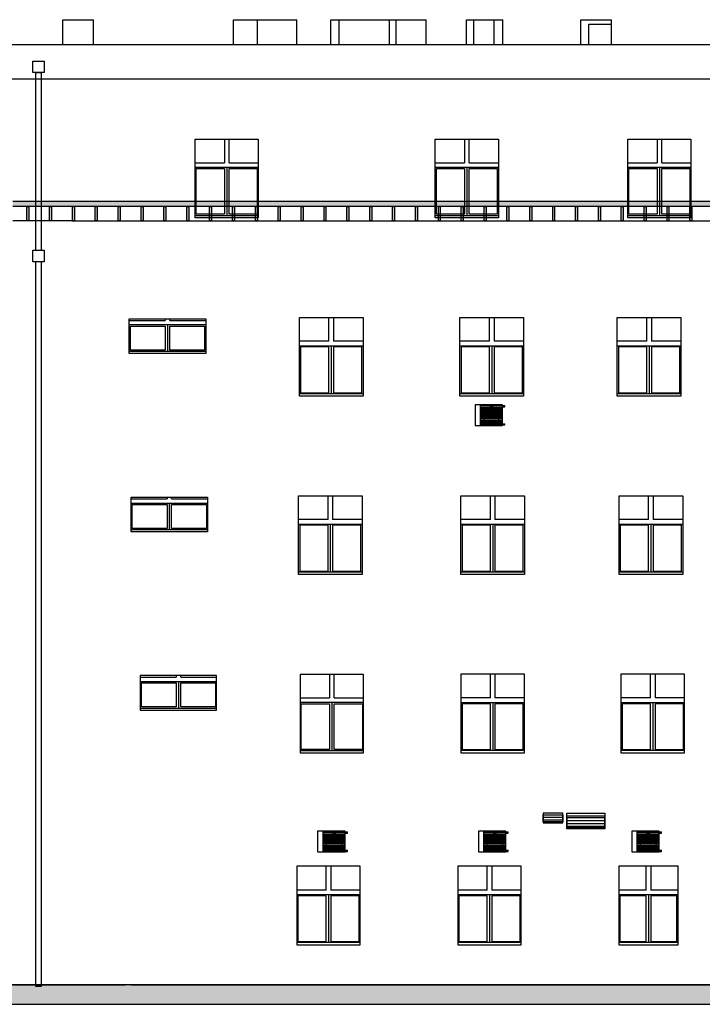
# Model space of a CAD drawing. Header units: millimetres. Extents: x -175445 to -20415, y -559200 to 231527.
# Tile 2 of 256: x -131773 to -116848, y -559200 to -537671. Entities that reach past the tile are written whole.
import ezdxf

# ---------------------------------------------------------------- set-up
doc = ezdxf.new("R2010")
doc.units = ezdxf.units.MM
doc.header["$MEASUREMENT"] = 0
for name, color, linetype in [('Linia', 7, 'Continuous'), ('Polilinia', 7, 'Continuous'), ('Wypełnienie', 7, 'Continuous')]:
    doc.layers.add(name, color=color, linetype=linetype)

msp = doc.modelspace()

# ---------------------------------------------------------------- hatches: boundary and pattern name
at = {"layer": 'Wypełnienie', "linetype": 'Continuous', "lineweight": 0}
h = msp.add_hatch(color=255, dxfattribs=at)
h.paths.add_polyline_path([(-126581.848, -541754.203), (-126581.848, -541636.661), (-57936.798, -541636.661), (-57936.798, -541754.203)])
h.paths.add_polyline_path([(-131418.329, -541636.661), (-126581.848, -541636.661), (-126581.848, -541754.203), (-131418.329, -541754.203)])
h.paths.add_polyline_path([(-131418.329, -541754.203), (-131926.804, -541754.203), (-131926.804, -541636.661), (-131418.329, -541636.661)])
for points in [[(-131619.773, -541754.203), (-131576.867, -541754.203), (-131576.867, -542071.482), (-131619.773, -542071.482)], [(-131119.773, -541754.203), (-131076.867, -541754.203), (-131076.867, -542071.482), (-131119.773, -542071.482)], [(-130619.773, -541754.203), (-130576.867, -541754.203), (-130576.867, -542071.482), (-130619.773, -542071.482)], [(-130119.773, -541754.203), (-130076.867, -541754.203), (-130076.867, -542071.482), (-130119.773, -542071.482)], [(-129619.773, -541754.203), (-129576.867, -541754.203), (-129576.867, -542071.482), (-129619.773, -542071.482)], [(-129119.773, -541754.203), (-129076.867, -541754.203), (-129076.867, -542071.482), (-129119.773, -542071.482)], [(-128619.773, -541754.203), (-128576.867, -541754.203), (-128576.867, -542071.482), (-128619.773, -542071.482)], [(-128119.773, -541754.203), (-128076.867, -541754.203), (-128076.867, -542071.482), (-128119.773, -542071.482)], [(-127619.773, -541754.203), (-127576.867, -541754.203), (-127576.867, -542071.482), (-127619.773, -542071.482)], [(-127119.773, -541754.203), (-127076.867, -541754.203), (-127076.867, -542071.482), (-127119.773, -542071.482)], [(-126619.773, -541754.203), (-126576.867, -541754.203), (-126576.867, -542071.482), (-126619.773, -542071.482)], [(-126119.773, -541754.203), (-126076.867, -541754.203), (-126076.867, -542071.482), (-126119.773, -542071.482)], [(-125619.773, -541754.203), (-125576.867, -541754.203), (-125576.867, -542071.482), (-125619.773, -542071.482)], [(-125119.773, -541754.203), (-125076.867, -541754.203), (-125076.867, -542071.482), (-125119.773, -542071.482)], [(-124619.773, -541754.203), (-124576.867, -541754.203), (-124576.867, -542071.482), (-124619.773, -542071.482)], [(-124119.773, -541754.203), (-124076.867, -541754.203), (-124076.867, -542071.482), (-124119.773, -542071.482)], [(-123619.773, -541754.203), (-123576.867, -541754.203), (-123576.867, -542071.482), (-123619.773, -542071.482)], [(-123119.773, -541754.203), (-123076.867, -541754.203), (-123076.867, -542071.482), (-123119.773, -542071.482)], [(-122619.773, -541754.203), (-122576.867, -541754.203), (-122576.867, -542071.482), (-122619.773, -542071.482)], [(-122119.773, -541754.203), (-122076.867, -541754.203), (-122076.867, -542071.482), (-122119.773, -542071.482)], [(-121619.773, -541754.203), (-121576.867, -541754.203), (-121576.867, -542071.482), (-121619.773, -542071.482)], [(-121119.773, -541754.203), (-121076.867, -541754.203), (-121076.867, -542071.482), (-121119.773, -542071.482)], [(-120619.773, -541754.203), (-120576.867, -541754.203), (-120576.867, -542071.482), (-120619.773, -542071.482)], [(-120119.773, -541754.203), (-120076.867, -541754.203), (-120076.867, -542071.482), (-120119.773, -542071.482)], [(-119619.773, -541754.203), (-119576.867, -541754.203), (-119576.867, -542071.482), (-119619.773, -542071.482)], [(-119119.773, -541754.203), (-119076.867, -541754.203), (-119076.867, -542071.482), (-119119.773, -542071.482)], [(-118619.773, -541754.203), (-118576.867, -541754.203), (-118576.867, -542071.482), (-118619.773, -542071.482)], [(-118119.773, -541754.203), (-118076.867, -541754.203), (-118076.867, -542071.482), (-118119.773, -542071.482)], [(-117619.773, -541754.203), (-117576.867, -541754.203), (-117576.867, -542071.482), (-117619.773, -542071.482)], [(-117119.773, -541754.203), (-117076.867, -541754.203), (-117076.867, -542071.482), (-117119.773, -542071.482)]]:
    msp.add_hatch(color=255, dxfattribs=at).paths.add_polyline_path(points)
at = {"layer": 'Wypełnienie', "linetype": 'Continuous'}
msp.add_hatch(color=256, dxfattribs=at).paths.add_polyline_path([(-52910.059, -558771.482), (-162997.877, -558771.482), (-162997.877, -559199.779), (-52910.059, -559199.779)])

# ---------------------------------------------------------------- linework, layer by layer
at = {"layer": 'Linia'}
for p, q in [((-130826.848, -537671.482), (-130156.848, -537671.482)), ((-130826.848, -538221.482), (-130826.848, -537671.482)), ((-130156.848, -538221.482), (-130156.848, -537671.482)), ((-127096.824, -537671.482), (-126576.848, -537671.482)), ((-127096.824, -538221.482), (-127096.824, -537671.482)), ((-126576.848, -537671.482), (-125716.848, -537671.482)), ((-126576.848, -538221.482), (-126576.848, -537671.482)), ((-125716.848, -538221.482), (-125716.848, -537671.482)), ((-124971.824, -537671.482), (-124786.824, -537671.482)), ((-124971.824, -538221.482), (-124971.824, -537671.482)), ((-124786.824, -537671.482), (-123686.824, -537671.482)), ((-124786.824, -538221.482), (-124786.824, -537671.482)), ((-123686.824, -538221.482), (-123686.824, -537671.482)), ((-123686.824, -537671.482), (-123543.54, -537671.482)), ((-123543.54, -537671.482), (-122883.54, -537671.482)), ((-123543.54, -538221.482), (-123543.54, -537671.482)), ((-122883.54, -538221.482), (-122883.54, -537671.482)), ((-122006.848, -537671.482), (-121846.848, -537671.482)), ((-122006.848, -538221.482), (-122006.848, -537671.482)), ((-121846.848, -537671.482), (-121396.848, -537671.482)), ((-121846.848, -538221.482), (-121846.848, -537671.482)), ((-121396.848, -537671.482), (-121206.848, -537671.482)), ((-121396.848, -538221.482), (-121396.848, -537671.482)), ((-121206.848, -538221.482), (-121206.848, -537671.482)), ((-119501.868, -537671.482), (-118831.868, -537671.482)), ((-119501.868, -538221.482), (-119501.868, -537671.482)), ((-119331.868, -537771.482), (-118831.868, -537771.482)), ((-119331.868, -538221.482), (-119331.868, -537771.482)), ((-118831.868, -537771.482), (-118831.868, -537671.482)), ((-118831.868, -538221.482), (-118831.868, -537771.482)), ((-86906.849, -538221.482), (-132329.245, -538221.482)), ((-86906.849, -538971.482), (-132329.245, -538971.482)), ((-127936.848, -542001.482), (-127936.848, -540281.482)), ((-127936.848, -540281.482), (-126556.848, -540281.482)), ((-127296.848, -540281.482), (-127296.848, -540801.482)), ((-127196.848, -540801.482), (-127196.848, -540281.482)), ((-126556.848, -540281.482), (-126556.848, -542001.482)), ((-122686.848, -540281.482), (-121306.848, -540281.482)), ((-122686.848, -542001.482), (-122686.848, -540281.482)), ((-122046.848, -540281.482), (-122046.848, -540801.482)), ((-121946.848, -540801.482), (-121946.848, -540281.482)), ((-121306.848, -540281.482), (-121306.848, -542001.482)), ((-118476.849, -542001.482), (-118476.849, -540281.482)), ((-118476.849, -540281.482), (-117096.849, -540281.482)), ((-117836.849, -540281.482), (-117836.849, -540801.482)), ((-117736.849, -540801.482), (-117736.849, -540281.482)), ((-117096.849, -540281.482), (-117096.849, -542001.482)), ((-127936.848, -540801.482), (-127296.848, -540801.482)), ((-126556.848, -540901.482), (-127936.848, -540901.482)), ((-127911.848, -541926.482), (-127911.848, -540926.482)), ((-127911.848, -540926.482), (-127296.848, -540926.482)), ((-127296.848, -540926.482), (-127296.848, -541926.482)), ((-127246.848, -540901.482), (-127246.848, -540926.482)), ((-127246.848, -540926.482), (-127246.848, -541926.482)), ((-127196.848, -540801.482), (-126556.848, -540801.482)), ((-127196.848, -541926.482), (-127196.848, -540926.482)), ((-127196.848, -540926.482), (-126581.848, -540926.482)), ((-126581.848, -540926.482), (-126581.848, -541926.482)), ((-122686.848, -540801.482), (-122046.848, -540801.482)), ((-121306.848, -540901.482), (-122686.848, -540901.482)), ((-122661.848, -541926.482), (-122661.848, -540926.482)), ((-122661.848, -540926.482), (-122046.848, -540926.482)), ((-122046.848, -540926.482), (-122046.848, -541926.482)), ((-121996.848, -540901.482), (-121996.848, -540926.482)), ((-121996.848, -540926.482), (-121996.848, -541926.482)), ((-121946.848, -540801.482), (-121306.848, -540801.482)), ((-121946.848, -541926.482), (-121946.848, -540926.482)), ((-121946.848, -540926.482), (-121331.848, -540926.482)), ((-121331.848, -540926.482), (-121331.848, -541926.482)), ((-118476.849, -540801.482), (-117836.849, -540801.482)), ((-117096.849, -540901.482), (-118476.849, -540901.482)), ((-118451.849, -541926.482), (-118451.849, -540926.482)), ((-118451.849, -540926.482), (-117836.849, -540926.482)), ((-117836.849, -540926.482), (-117836.849, -541926.482)), ((-117786.849, -540901.482), (-117786.849, -540926.482)), ((-117786.849, -540926.482), (-117786.849, -541926.482)), ((-117736.849, -540801.482), (-117096.849, -540801.482)), ((-117736.849, -541926.482), (-117736.849, -540926.482)), ((-117736.849, -540926.482), (-117121.849, -540926.482)), ((-117121.849, -540926.482), (-117121.849, -541926.482)), ((-130636.849, -542071.482), (-131926.804, -542071.482)), ((-130636.849, -542071.482), (-130296.849, -542071.482)), ((-130296.849, -542071.482), (-87256.849, -542071.482)), ((-127936.848, -541951.482), (-126556.848, -541951.482)), ((-126556.848, -542001.482), (-127936.848, -542001.482)), ((-127296.848, -541926.482), (-127911.848, -541926.482)), ((-127246.848, -541926.482), (-127246.848, -541951.482)), ((-126581.848, -541926.482), (-127196.848, -541926.482)), ((-122686.848, -541951.482), (-121306.848, -541951.482)), ((-121306.848, -542001.482), (-122686.848, -542001.482)), ((-122046.848, -541926.482), (-122661.848, -541926.482)), ((-121996.848, -541926.482), (-121996.848, -541951.482)), ((-121331.848, -541926.482), (-121946.848, -541926.482)), ((-118476.849, -541951.482), (-117096.849, -541951.482)), ((-117096.849, -542001.482), (-118476.849, -542001.482)), ((-117836.849, -541926.482), (-118451.849, -541926.482)), ((-117786.849, -541926.482), (-117786.849, -541951.482)), ((-117121.849, -541926.482), (-117736.849, -541926.482)), ((-129376.805, -544211.482), (-127706.805, -544211.482)), ((-129376.805, -544971.482), (-129376.805, -544211.482)), ((-128591.805, -544211.482), (-128591.805, -544246.482)), ((-128491.805, -544246.482), (-128491.805, -544211.482)), ((-127706.805, -544211.482), (-127706.805, -544971.482)), ((-125656.805, -545901.482), (-125656.805, -544181.482)), ((-125656.805, -544181.482), (-124266.805, -544181.482)), ((-125011.805, -544701.482), (-125011.805, -544181.482)), ((-124911.805, -544181.482), (-124911.805, -544701.482)), ((-124266.805, -544181.482), (-124266.805, -545901.482)), ((-122146.805, -544181.482), (-120756.805, -544181.482)), ((-122146.805, -545901.482), (-122146.805, -544181.482)), ((-121501.805, -544701.482), (-121501.805, -544181.482)), ((-121401.805, -544181.482), (-121401.805, -544701.482)), ((-120756.805, -544181.482), (-120756.805, -545901.482)), ((-118706.805, -545901.482), (-118706.805, -544181.482)), ((-118706.805, -544181.482), (-117316.805, -544181.482)), ((-118061.805, -544701.482), (-118061.805, -544181.482)), ((-117961.805, -544181.482), (-117961.805, -544701.482)), ((-117316.805, -544181.482), (-117316.805, -545901.482)), ((-129376.805, -544246.482), (-128591.805, -544246.482)), ((-127706.805, -544346.482), (-129376.805, -544346.482)), ((-129351.805, -544896.482), (-129351.805, -544371.482)), ((-129351.805, -544371.482), (-128591.805, -544371.482)), ((-128591.805, -544371.482), (-128591.805, -544896.482)), ((-128541.805, -544346.482), (-128541.805, -544371.482)), ((-128541.805, -544371.482), (-128541.805, -544896.482)), ((-128491.805, -544246.482), (-127706.805, -544246.482)), ((-128491.805, -544896.482), (-128491.805, -544371.482)), ((-128491.805, -544371.482), (-127731.805, -544371.482)), ((-127731.805, -544371.482), (-127731.805, -544896.482)), ((-125011.805, -544701.482), (-125656.805, -544701.482)), ((-125656.805, -544801.482), (-124266.805, -544801.482)), ((-125631.805, -544826.482), (-125631.805, -545826.482)), ((-125011.805, -544826.482), (-125631.805, -544826.482)), ((-125011.805, -545826.482), (-125011.805, -544826.482)), ((-124961.805, -544801.482), (-124961.805, -544826.482)), ((-124961.805, -544826.482), (-124961.805, -545826.482)), ((-124266.805, -544701.482), (-124911.805, -544701.482)), ((-124911.805, -544826.482), (-124911.805, -545826.482)), ((-124291.805, -544826.482), (-124911.805, -544826.482)), ((-124291.805, -545826.482), (-124291.805, -544826.482)), ((-121501.805, -544701.482), (-122146.805, -544701.482)), ((-122146.805, -544801.482), (-120756.805, -544801.482)), ((-122121.805, -544826.482), (-122121.805, -545826.482)), ((-121501.805, -544826.482), (-122121.805, -544826.482)), ((-121501.805, -545826.482), (-121501.805, -544826.482)), ((-121451.805, -544801.482), (-121451.805, -544826.482)), ((-121451.805, -544826.482), (-121451.805, -545826.482)), ((-120756.805, -544701.482), (-121401.805, -544701.482)), ((-121401.805, -544826.482), (-121401.805, -545826.482)), ((-120781.805, -544826.482), (-121401.805, -544826.482)), ((-120781.805, -545826.482), (-120781.805, -544826.482)), ((-118061.805, -544701.482), (-118706.805, -544701.482)), ((-118706.805, -544801.482), (-117316.805, -544801.482)), ((-118681.805, -544826.482), (-118681.805, -545826.482)), ((-118061.805, -544826.482), (-118681.805, -544826.482)), ((-118061.805, -545826.482), (-118061.805, -544826.482)), ((-118011.805, -544801.482), (-118011.805, -544826.482)), ((-118011.805, -544826.482), (-118011.805, -545826.482)), ((-117316.805, -544701.482), (-117961.805, -544701.482)), ((-117961.805, -544826.482), (-117961.805, -545826.482)), ((-117341.805, -544826.482), (-117961.805, -544826.482)), ((-117341.805, -545826.482), (-117341.805, -544826.482)), ((-129376.805, -544921.482), (-127706.805, -544921.482)), ((-127706.805, -544971.482), (-129376.805, -544971.482)), ((-128591.805, -544896.482), (-129351.805, -544896.482)), ((-128541.805, -544896.482), (-128541.805, -544921.482)), ((-127731.805, -544896.482), (-128491.805, -544896.482)), ((-124266.805, -545851.482), (-125656.805, -545851.482)), ((-124266.805, -545901.482), (-125656.805, -545901.482)), ((-125631.805, -545826.482), (-125011.805, -545826.482)), ((-124961.805, -545826.482), (-124961.805, -545851.482)), ((-124911.805, -545826.482), (-124291.805, -545826.482)), ((-120756.805, -545851.482), (-122146.805, -545851.482)), ((-120756.805, -545901.482), (-122146.805, -545901.482)), ((-122121.805, -545826.482), (-121501.805, -545826.482)), ((-121451.805, -545826.482), (-121451.805, -545851.482)), ((-121401.805, -545826.482), (-120781.805, -545826.482)), ((-117316.805, -545851.482), (-118706.805, -545851.482)), ((-117316.805, -545901.482), (-118706.805, -545901.482)), ((-118681.805, -545826.482), (-118061.805, -545826.482)), ((-118011.805, -545826.482), (-118011.805, -545851.482)), ((-117961.805, -545826.482), (-117341.805, -545826.482)), ((-121217.849, -546094.881), (-121817.849, -546094.881)), ((-121817.849, -546094.881), (-121817.849, -546544.881)), ((-121697.849, -546540.381), (-121697.849, -546099.381)), ((-121697.849, -546099.381), (-121223.849, -546099.381)), ((-121217.849, -546124.881), (-121697.849, -546124.881)), ((-121217.849, -546154.881), (-121697.849, -546154.881)), ((-121595.737, -546204.18), (-121547.849, -546163.997)), ((-121547.849, -546163.997), (-121489.105, -546142.616)), ((-121489.105, -546142.616), (-121426.592, -546142.616)), ((-121426.592, -546142.616), (-121367.849, -546163.997)), ((-121367.849, -546163.997), (-121319.961, -546204.18)), ((-121223.849, -546099.381), (-121223.849, -546540.381)), ((-121217.849, -546544.881), (-121217.849, -546094.881)), ((-121217.849, -546106.381), (-121167.849, -546106.381)), ((-121217.849, -546133.381), (-121167.849, -546133.381)), ((-121167.849, -546106.841), (-121167.849, -546106.381)), ((-121167.849, -546108.19), (-121167.849, -546106.841)), ((-121167.849, -546110.336), (-121167.849, -546108.19)), ((-121167.849, -546113.131), (-121167.849, -546110.336)), ((-121167.849, -546116.387), (-121167.849, -546113.131)), ((-121167.849, -546119.881), (-121167.849, -546116.387)), ((-121167.849, -546123.376), (-121167.849, -546119.881)), ((-121167.849, -546126.631), (-121167.849, -546123.376)), ((-121167.849, -546129.427), (-121167.849, -546126.631)), ((-121167.849, -546131.573), (-121167.849, -546129.427)), ((-121167.849, -546132.921), (-121167.849, -546131.573)), ((-121167.849, -546133.381), (-121167.849, -546132.921)), ((-121217.849, -546184.881), (-121697.849, -546184.881)), ((-121217.849, -546214.881), (-121697.849, -546214.881)), ((-121217.849, -546244.881), (-121697.849, -546244.881)), ((-121217.849, -546274.881), (-121697.849, -546274.881)), ((-121217.849, -546304.881), (-121697.849, -546304.881)), ((-121217.849, -546334.881), (-121697.849, -546334.881)), ((-121217.849, -546364.881), (-121697.849, -546364.881)), ((-121637.849, -546319.881), (-121626.993, -546258.318)), ((-121626.993, -546381.445), (-121637.849, -546319.881)), ((-121626.993, -546258.318), (-121595.737, -546204.18)), ((-121595.737, -546435.583), (-121626.993, -546381.445)), ((-121319.961, -546204.18), (-121288.704, -546258.318)), ((-121288.704, -546381.445), (-121319.961, -546435.583)), ((-121288.704, -546258.318), (-121277.849, -546319.881)), ((-121277.849, -546319.881), (-121288.704, -546381.445)), ((-121817.849, -546544.881), (-121217.849, -546544.881)), ((-121217.849, -546394.881), (-121697.849, -546394.881)), ((-121217.849, -546424.881), (-121697.849, -546424.881)), ((-121217.849, -546454.881), (-121697.849, -546454.881)), ((-121217.849, -546484.881), (-121697.849, -546484.881)), ((-121217.849, -546514.881), (-121697.849, -546514.881)), ((-121223.849, -546540.381), (-121697.849, -546540.381)), ((-121547.849, -546475.766), (-121595.737, -546435.583)), ((-121489.105, -546497.147), (-121547.849, -546475.766)), ((-121426.592, -546497.147), (-121489.105, -546497.147)), ((-121367.849, -546475.766), (-121426.592, -546497.147)), ((-121319.961, -546435.583), (-121367.849, -546475.766)), ((-121217.849, -546506.381), (-121167.849, -546506.381)), ((-121217.849, -546533.381), (-121167.849, -546533.381)), ((-121167.849, -546506.841), (-121167.849, -546506.381)), ((-121167.849, -546508.19), (-121167.849, -546506.841)), ((-121167.849, -546510.336), (-121167.849, -546508.19)), ((-121167.849, -546513.131), (-121167.849, -546510.336)), ((-121167.849, -546516.387), (-121167.849, -546513.131)), ((-121167.849, -546519.881), (-121167.849, -546516.387)), ((-121167.849, -546523.376), (-121167.849, -546519.881)), ((-121167.849, -546526.631), (-121167.849, -546523.376)), ((-121167.849, -546529.427), (-121167.849, -546526.631)), ((-121167.849, -546531.573), (-121167.849, -546529.427)), ((-121167.849, -546532.921), (-121167.849, -546531.573)), ((-121167.849, -546533.381), (-121167.849, -546532.921)), ((-125676.805, -548081.482), (-124286.805, -548081.482)), ((-125676.805, -549801.482), (-125676.805, -548081.482)), ((-125031.805, -548601.482), (-125031.805, -548081.482)), ((-124931.805, -548081.482), (-124931.805, -548601.482)), ((-124286.805, -548081.482), (-124286.805, -549801.482)), ((-122126.805, -548081.482), (-120736.805, -548081.482)), ((-122126.805, -549801.482), (-122126.805, -548081.482)), ((-121481.805, -548601.482), (-121481.805, -548081.482)), ((-121381.805, -548081.482), (-121381.805, -548601.482)), ((-120736.805, -548081.482), (-120736.805, -549801.482)), ((-118666.805, -549801.482), (-118666.805, -548081.482)), ((-118666.805, -548081.482), (-117276.805, -548081.482)), ((-118021.805, -548601.482), (-118021.805, -548081.482)), ((-117921.805, -548081.482), (-117921.805, -548601.482)), ((-117276.805, -548081.482), (-117276.805, -549801.482)), ((-129336.805, -548111.482), (-127666.805, -548111.482)), ((-129336.805, -548871.482), (-129336.805, -548111.482)), ((-129336.805, -548146.482), (-128551.805, -548146.482)), ((-127666.805, -548246.482), (-129336.805, -548246.482)), ((-129311.805, -548796.482), (-129311.805, -548271.482)), ((-129311.805, -548271.482), (-128551.805, -548271.482)), ((-128551.805, -548111.482), (-128551.805, -548146.482)), ((-128551.805, -548271.482), (-128551.805, -548796.482)), ((-128501.805, -548246.482), (-128501.805, -548271.482)), ((-128501.805, -548271.482), (-128501.805, -548796.482)), ((-128451.805, -548146.482), (-128451.805, -548111.482)), ((-128451.805, -548146.482), (-127666.805, -548146.482)), ((-128451.805, -548796.482), (-128451.805, -548271.482)), ((-128451.805, -548271.482), (-127691.805, -548271.482)), ((-127691.805, -548271.482), (-127691.805, -548796.482)), ((-127666.805, -548111.482), (-127666.805, -548871.482)), ((-125031.805, -548601.482), (-125676.805, -548601.482)), ((-125676.805, -548701.482), (-124286.805, -548701.482)), ((-125651.805, -548726.482), (-125651.805, -549726.482)), ((-125031.805, -548726.482), (-125651.805, -548726.482)), ((-125031.805, -549726.482), (-125031.805, -548726.482)), ((-124981.805, -548701.482), (-124981.805, -548726.482)), ((-124981.805, -548726.482), (-124981.805, -549726.482)), ((-124286.805, -548601.482), (-124931.805, -548601.482)), ((-124931.805, -548726.482), (-124931.805, -549726.482)), ((-124311.805, -548726.482), (-124931.805, -548726.482)), ((-124311.805, -549726.482), (-124311.805, -548726.482)), ((-121481.805, -548601.482), (-122126.805, -548601.482)), ((-122126.805, -548701.482), (-120736.805, -548701.482)), ((-122101.805, -548726.482), (-122101.805, -549726.482)), ((-121481.805, -548726.482), (-122101.805, -548726.482)), ((-121481.805, -549726.482), (-121481.805, -548726.482)), ((-121431.805, -548701.482), (-121431.805, -548726.482)), ((-121431.805, -548726.482), (-121431.805, -549726.482)), ((-120736.805, -548601.482), (-121381.805, -548601.482)), ((-121381.805, -548726.482), (-121381.805, -549726.482)), ((-120761.805, -548726.482), (-121381.805, -548726.482)), ((-120761.805, -549726.482), (-120761.805, -548726.482)), ((-118021.805, -548601.482), (-118666.805, -548601.482)), ((-118666.805, -548701.482), (-117276.805, -548701.482)), ((-118641.805, -548726.482), (-118641.805, -549726.482)), ((-118021.805, -548726.482), (-118641.805, -548726.482)), ((-118021.805, -549726.482), (-118021.805, -548726.482)), ((-117971.805, -548701.482), (-117971.805, -548726.482)), ((-117971.805, -548726.482), (-117971.805, -549726.482)), ((-117276.805, -548601.482), (-117921.805, -548601.482)), ((-117921.805, -548726.482), (-117921.805, -549726.482)), ((-117301.805, -548726.482), (-117921.805, -548726.482)), ((-117301.805, -549726.482), (-117301.805, -548726.482)), ((-129336.805, -548821.482), (-127666.805, -548821.482)), ((-127666.805, -548871.482), (-129336.805, -548871.482)), ((-128551.805, -548796.482), (-129311.805, -548796.482)), ((-128501.805, -548796.482), (-128501.805, -548821.482)), ((-127691.805, -548796.482), (-128451.805, -548796.482)), ((-124286.805, -549751.482), (-125676.805, -549751.482)), ((-124286.805, -549801.482), (-125676.805, -549801.482)), ((-125651.805, -549726.482), (-125031.805, -549726.482)), ((-124981.805, -549726.482), (-124981.805, -549751.482)), ((-124931.805, -549726.482), (-124311.805, -549726.482)), ((-120736.805, -549751.482), (-122126.805, -549751.482)), ((-120736.805, -549801.482), (-122126.805, -549801.482)), ((-122101.805, -549726.482), (-121481.805, -549726.482)), ((-121431.805, -549726.482), (-121431.805, -549751.482)), ((-121381.805, -549726.482), (-120761.805, -549726.482)), ((-117276.805, -549751.482), (-118666.805, -549751.482)), ((-117276.805, -549801.482), (-118666.805, -549801.482)), ((-118641.805, -549726.482), (-118021.805, -549726.482)), ((-117971.805, -549726.482), (-117971.805, -549751.482)), ((-117921.805, -549726.482), (-117301.805, -549726.482)), ((-122126.805, -551981.482), (-122126.805, -553701.482)), ((-120736.805, -551981.482), (-122126.805, -551981.482)), ((-121481.805, -552501.482), (-121481.805, -551981.482)), ((-121381.805, -551981.482), (-121381.805, -552501.482)), ((-120736.805, -553701.482), (-120736.805, -551981.482)), ((-118626.805, -551981.482), (-118626.805, -553701.482)), ((-117236.805, -551981.482), (-118626.805, -551981.482)), ((-117981.805, -552501.482), (-117981.805, -551981.482)), ((-117881.805, -551981.482), (-117881.805, -552501.482)), ((-117236.805, -553701.482), (-117236.805, -551981.482)), ((-129136.805, -552011.482), (-129136.805, -552771.482)), ((-127466.805, -552011.482), (-129136.805, -552011.482)), ((-129136.805, -552046.482), (-128351.805, -552046.482)), ((-127466.805, -552146.482), (-129136.805, -552146.482)), ((-129111.805, -552696.482), (-129111.805, -552171.482)), ((-129111.805, -552171.482), (-128351.805, -552171.482)), ((-128351.805, -552011.482), (-128351.805, -552046.482)), ((-128351.805, -552171.482), (-128351.805, -552696.482)), ((-128301.805, -552146.482), (-128301.805, -552171.482)), ((-128301.805, -552171.482), (-128301.805, -552696.482)), ((-128251.805, -552046.482), (-128251.805, -552011.482)), ((-128251.805, -552046.482), (-127466.805, -552046.482)), ((-128251.805, -552696.482), (-128251.805, -552171.482)), ((-128251.805, -552171.482), (-127491.805, -552171.482)), ((-127491.805, -552171.482), (-127491.805, -552696.482)), ((-127466.805, -552771.482), (-127466.805, -552011.482)), ((-125643.094, -551991.482), (-125643.094, -553701.482)), ((-124253.094, -551991.482), (-125643.094, -551991.482)), ((-124998.094, -551991.482), (-124998.094, -552501.482)), ((-124898.094, -552501.482), (-124898.094, -551991.482)), ((-124253.094, -553701.482), (-124253.094, -551991.482)), ((-125643.094, -552501.482), (-124998.094, -552501.482)), ((-124253.094, -552601.482), (-125643.094, -552601.482)), ((-125618.094, -553626.482), (-125618.094, -552626.482)), ((-125618.094, -552626.482), (-124998.094, -552626.482)), ((-124998.094, -552626.482), (-124998.094, -553626.482)), ((-124948.094, -552601.482), (-124948.094, -552626.482)), ((-124948.094, -552626.482), (-124948.094, -553626.482)), ((-124898.094, -552501.482), (-124253.094, -552501.482)), ((-124898.094, -553626.482), (-124898.094, -552626.482)), ((-124898.094, -552626.482), (-124278.094, -552626.482)), ((-124278.094, -552626.482), (-124278.094, -553626.482)), ((-121481.805, -552501.482), (-122126.805, -552501.482)), ((-122126.805, -552601.482), (-120736.805, -552601.482)), ((-122101.805, -552626.482), (-122101.805, -553626.482)), ((-121481.805, -552626.482), (-122101.805, -552626.482)), ((-121481.805, -553626.482), (-121481.805, -552626.482)), ((-121431.805, -552601.482), (-121431.805, -552626.482)), ((-121431.805, -552626.482), (-121431.805, -553626.482)), ((-120736.805, -552501.482), (-121381.805, -552501.482)), ((-121381.805, -552626.482), (-121381.805, -553626.482)), ((-120761.805, -552626.482), (-121381.805, -552626.482)), ((-120761.805, -553626.482), (-120761.805, -552626.482)), ((-117981.805, -552501.482), (-118626.805, -552501.482)), ((-118626.805, -552601.482), (-117236.805, -552601.482)), ((-118601.805, -552626.482), (-118601.805, -553626.482)), ((-117981.805, -552626.482), (-118601.805, -552626.482)), ((-117981.805, -553626.482), (-117981.805, -552626.482)), ((-117931.805, -552601.482), (-117931.805, -552626.482)), ((-117931.805, -552626.482), (-117931.805, -553626.482)), ((-117236.805, -552501.482), (-117881.805, -552501.482)), ((-117881.805, -552626.482), (-117881.805, -553626.482)), ((-117261.805, -552626.482), (-117881.805, -552626.482)), ((-117261.805, -553626.482), (-117261.805, -552626.482)), ((-129136.805, -552721.482), (-127466.805, -552721.482)), ((-129136.805, -552771.482), (-127466.805, -552771.482)), ((-128351.805, -552696.482), (-129111.805, -552696.482)), ((-128301.805, -552696.482), (-128301.805, -552721.482)), ((-127491.805, -552696.482), (-128251.805, -552696.482)), ((-125643.094, -553651.482), (-124253.094, -553651.482)), ((-125643.094, -553701.482), (-124253.094, -553701.482)), ((-124998.094, -553626.482), (-125618.094, -553626.482)), ((-124948.094, -553626.482), (-124948.094, -553651.482)), ((-124278.094, -553626.482), (-124898.094, -553626.482)), ((-120736.805, -553651.482), (-122126.805, -553651.482)), ((-122126.805, -553701.482), (-120736.805, -553701.482)), ((-122101.805, -553626.482), (-121481.805, -553626.482)), ((-121431.805, -553626.482), (-121431.805, -553651.482)), ((-121381.805, -553626.482), (-120761.805, -553626.482)), ((-117236.805, -553651.482), (-118626.805, -553651.482)), ((-118626.805, -553701.482), (-117236.805, -553701.482)), ((-118601.805, -553626.482), (-117981.805, -553626.482)), ((-117931.805, -553626.482), (-117931.805, -553651.482)), ((-117881.805, -553626.482), (-117261.805, -553626.482)), ((-124659.014, -555416.655), (-125259.014, -555416.655)), ((-125259.014, -555416.655), (-125259.014, -555866.655)), ((-125139.014, -555862.155), (-125139.014, -555421.155)), ((-125139.014, -555421.155), (-124665.014, -555421.155)), ((-124665.014, -555421.155), (-124665.014, -555862.155)), ((-124659.014, -555866.655), (-124659.014, -555416.655)), ((-124659.014, -555428.155), (-124609.014, -555428.155)), ((-124609.014, -555428.615), (-124609.014, -555428.155)), ((-124609.014, -555429.964), (-124609.014, -555428.615)), ((-124609.014, -555432.109), (-124609.014, -555429.964)), ((-121144.053, -555416.655), (-121744.053, -555416.655)), ((-121744.053, -555416.655), (-121744.053, -555866.655)), ((-121624.053, -555862.155), (-121624.053, -555421.155)), ((-121624.053, -555421.155), (-121150.053, -555421.155)), ((-121150.053, -555421.155), (-121150.053, -555862.155)), ((-121144.053, -555866.655), (-121144.053, -555416.655)), ((-121144.053, -555428.155), (-121094.053, -555428.155)), ((-121094.053, -555428.615), (-121094.053, -555428.155)), ((-121094.053, -555429.964), (-121094.053, -555428.615)), ((-121094.053, -555432.109), (-121094.053, -555429.964)), ((-117792.578, -555416.655), (-118392.578, -555416.655)), ((-118392.578, -555416.655), (-118392.578, -555866.655)), ((-118272.578, -555862.155), (-118272.578, -555421.155)), ((-118272.578, -555421.155), (-117798.578, -555421.155)), ((-117798.578, -555421.155), (-117798.578, -555862.155)), ((-117792.578, -555866.655), (-117792.578, -555416.655)), ((-117792.578, -555428.155), (-117742.578, -555428.155)), ((-117742.578, -555428.615), (-117742.578, -555428.155)), ((-117742.578, -555429.964), (-117742.578, -555428.615)), ((-117742.578, -555432.109), (-117742.578, -555429.964)), ((-124659.014, -555446.655), (-125139.014, -555446.655)), ((-124659.014, -555476.655), (-125139.014, -555476.655)), ((-124659.014, -555506.655), (-125139.014, -555506.655)), ((-124659.014, -555536.655), (-125139.014, -555536.655)), ((-124659.014, -555566.655), (-125139.014, -555566.655)), ((-124659.014, -555596.655), (-125139.014, -555596.655)), ((-124659.014, -555626.655), (-125139.014, -555626.655)), ((-125079.014, -555641.655), (-125068.158, -555580.092)), ((-125068.158, -555703.219), (-125079.014, -555641.655)), ((-125068.158, -555580.092), (-125036.902, -555525.954)), ((-125036.902, -555525.954), (-124989.014, -555485.771)), ((-124989.014, -555485.771), (-124930.27, -555464.39)), ((-124930.27, -555464.39), (-124867.757, -555464.39)), ((-124867.757, -555464.39), (-124809.014, -555485.771)), ((-124809.014, -555485.771), (-124761.126, -555525.954)), ((-124761.126, -555525.954), (-124729.869, -555580.092)), ((-124729.869, -555580.092), (-124719.014, -555641.655)), ((-124719.014, -555641.655), (-124729.869, -555703.219)), ((-124659.014, -555455.155), (-124609.014, -555455.155)), ((-124609.014, -555434.905), (-124609.014, -555432.109)), ((-124609.014, -555438.161), (-124609.014, -555434.905)), ((-124609.014, -555441.655), (-124609.014, -555438.161)), ((-124609.014, -555445.149), (-124609.014, -555441.655)), ((-124609.014, -555448.405), (-124609.014, -555445.149)), ((-124609.014, -555451.201), (-124609.014, -555448.405)), ((-124609.014, -555453.347), (-124609.014, -555451.201)), ((-124609.014, -555454.695), (-124609.014, -555453.347)), ((-124609.014, -555455.155), (-124609.014, -555454.695)), ((-121144.053, -555446.655), (-121624.053, -555446.655)), ((-121144.053, -555476.655), (-121624.053, -555476.655)), ((-121144.053, -555506.655), (-121624.053, -555506.655)), ((-121144.053, -555536.655), (-121624.053, -555536.655)), ((-121144.053, -555566.655), (-121624.053, -555566.655)), ((-121144.053, -555596.655), (-121624.053, -555596.655)), ((-121144.053, -555626.655), (-121624.053, -555626.655)), ((-121564.053, -555641.655), (-121553.197, -555580.092)), ((-121553.197, -555703.219), (-121564.053, -555641.655)), ((-121553.197, -555580.092), (-121521.941, -555525.954)), ((-121521.941, -555525.954), (-121474.053, -555485.771)), ((-121474.053, -555485.771), (-121415.309, -555464.39)), ((-121415.309, -555464.39), (-121352.796, -555464.39)), ((-121352.796, -555464.39), (-121294.053, -555485.771)), ((-121294.053, -555485.771), (-121246.165, -555525.954)), ((-121246.165, -555525.954), (-121214.908, -555580.092)), ((-121214.908, -555580.092), (-121204.053, -555641.655)), ((-121204.053, -555641.655), (-121214.908, -555703.219)), ((-121144.053, -555455.155), (-121094.053, -555455.155)), ((-121094.053, -555434.905), (-121094.053, -555432.109)), ((-121094.053, -555438.161), (-121094.053, -555434.905)), ((-121094.053, -555441.655), (-121094.053, -555438.161)), ((-121094.053, -555445.149), (-121094.053, -555441.655)), ((-121094.053, -555448.405), (-121094.053, -555445.149)), ((-121094.053, -555451.201), (-121094.053, -555448.405)), ((-121094.053, -555453.347), (-121094.053, -555451.201)), ((-121094.053, -555454.695), (-121094.053, -555453.347)), ((-121094.053, -555455.155), (-121094.053, -555454.695)), ((-117792.578, -555446.655), (-118272.578, -555446.655)), ((-117792.578, -555476.655), (-118272.578, -555476.655)), ((-117792.578, -555506.655), (-118272.578, -555506.655)), ((-117792.578, -555536.655), (-118272.578, -555536.655)), ((-117792.578, -555566.655), (-118272.578, -555566.655)), ((-117792.578, -555596.655), (-118272.578, -555596.655)), ((-117792.578, -555626.655), (-118272.578, -555626.655)), ((-118212.578, -555641.655), (-118201.723, -555580.092)), ((-118201.723, -555703.219), (-118212.578, -555641.655)), ((-118201.723, -555580.092), (-118170.466, -555525.954)), ((-118170.466, -555525.954), (-118122.578, -555485.771)), ((-118122.578, -555485.771), (-118063.835, -555464.39)), ((-118063.835, -555464.39), (-118001.321, -555464.39)), ((-118001.321, -555464.39), (-117942.578, -555485.771)), ((-117942.578, -555485.771), (-117894.69, -555525.954)), ((-117894.69, -555525.954), (-117863.433, -555580.092)), ((-117863.433, -555580.092), (-117852.578, -555641.655)), ((-117852.578, -555641.655), (-117863.433, -555703.219)), ((-117792.578, -555455.155), (-117742.578, -555455.155)), ((-117742.578, -555434.905), (-117742.578, -555432.109)), ((-117742.578, -555438.161), (-117742.578, -555434.905)), ((-117742.578, -555441.655), (-117742.578, -555438.161)), ((-117742.578, -555445.149), (-117742.578, -555441.655)), ((-117742.578, -555448.405), (-117742.578, -555445.149)), ((-117742.578, -555451.201), (-117742.578, -555448.405)), ((-117742.578, -555453.347), (-117742.578, -555451.201)), ((-117742.578, -555454.695), (-117742.578, -555453.347)), ((-117742.578, -555455.155), (-117742.578, -555454.695)), ((-124659.014, -555656.655), (-125139.014, -555656.655)), ((-124659.014, -555686.655), (-125139.014, -555686.655)), ((-124659.014, -555716.655), (-125139.014, -555716.655)), ((-124659.014, -555746.655), (-125139.014, -555746.655)), ((-124659.014, -555776.655), (-125139.014, -555776.655)), ((-124659.014, -555806.655), (-125139.014, -555806.655)), ((-124659.014, -555836.655), (-125139.014, -555836.655)), ((-125036.902, -555757.357), (-125068.158, -555703.219)), ((-124989.014, -555797.54), (-125036.902, -555757.357)), ((-124930.27, -555818.921), (-124989.014, -555797.54)), ((-124867.757, -555818.921), (-124930.27, -555818.921)), ((-124809.014, -555797.54), (-124867.757, -555818.921)), ((-124761.126, -555757.357), (-124809.014, -555797.54)), ((-124729.869, -555703.219), (-124761.126, -555757.357)), ((-124659.014, -555828.155), (-124609.014, -555828.155)), ((-124659.014, -555855.155), (-124609.014, -555855.155)), ((-124609.014, -555828.615), (-124609.014, -555828.155)), ((-124609.014, -555829.964), (-124609.014, -555828.615)), ((-124609.014, -555832.109), (-124609.014, -555829.964)), ((-124609.014, -555834.905), (-124609.014, -555832.109)), ((-124609.014, -555838.161), (-124609.014, -555834.905)), ((-124609.014, -555841.655), (-124609.014, -555838.161)), ((-124609.014, -555845.149), (-124609.014, -555841.655)), ((-124609.014, -555848.405), (-124609.014, -555845.149)), ((-124609.014, -555851.201), (-124609.014, -555848.405)), ((-124609.014, -555853.347), (-124609.014, -555851.201)), ((-124609.014, -555854.695), (-124609.014, -555853.347)), ((-124609.014, -555855.155), (-124609.014, -555854.695)), ((-121144.053, -555656.655), (-121624.053, -555656.655)), ((-121144.053, -555686.655), (-121624.053, -555686.655)), ((-121144.053, -555716.655), (-121624.053, -555716.655)), ((-121144.053, -555746.655), (-121624.053, -555746.655)), ((-121144.053, -555776.655), (-121624.053, -555776.655)), ((-121144.053, -555806.655), (-121624.053, -555806.655)), ((-121144.053, -555836.655), (-121624.053, -555836.655)), ((-121521.941, -555757.357), (-121553.197, -555703.219)), ((-121474.053, -555797.54), (-121521.941, -555757.357)), ((-121415.309, -555818.921), (-121474.053, -555797.54)), ((-121352.796, -555818.921), (-121415.309, -555818.921)), ((-121294.053, -555797.54), (-121352.796, -555818.921)), ((-121246.165, -555757.357), (-121294.053, -555797.54)), ((-121214.908, -555703.219), (-121246.165, -555757.357)), ((-121144.053, -555828.155), (-121094.053, -555828.155)), ((-121144.053, -555855.155), (-121094.053, -555855.155)), ((-121094.053, -555828.615), (-121094.053, -555828.155)), ((-121094.053, -555829.964), (-121094.053, -555828.615)), ((-121094.053, -555832.109), (-121094.053, -555829.964)), ((-121094.053, -555834.905), (-121094.053, -555832.109)), ((-121094.053, -555838.161), (-121094.053, -555834.905)), ((-121094.053, -555841.655), (-121094.053, -555838.161)), ((-121094.053, -555845.149), (-121094.053, -555841.655)), ((-121094.053, -555848.405), (-121094.053, -555845.149)), ((-121094.053, -555851.201), (-121094.053, -555848.405)), ((-121094.053, -555853.347), (-121094.053, -555851.201)), ((-121094.053, -555854.695), (-121094.053, -555853.347)), ((-121094.053, -555855.155), (-121094.053, -555854.695)), ((-117792.578, -555656.655), (-118272.578, -555656.655)), ((-117792.578, -555686.655), (-118272.578, -555686.655)), ((-117792.578, -555716.655), (-118272.578, -555716.655)), ((-117792.578, -555746.655), (-118272.578, -555746.655)), ((-117792.578, -555776.655), (-118272.578, -555776.655)), ((-117792.578, -555806.655), (-118272.578, -555806.655)), ((-117792.578, -555836.655), (-118272.578, -555836.655)), ((-118170.466, -555757.357), (-118201.723, -555703.219)), ((-118122.578, -555797.54), (-118170.466, -555757.357)), ((-118063.835, -555818.921), (-118122.578, -555797.54)), ((-118001.321, -555818.921), (-118063.835, -555818.921)), ((-117942.578, -555797.54), (-118001.321, -555818.921)), ((-117894.69, -555757.357), (-117942.578, -555797.54)), ((-117863.433, -555703.219), (-117894.69, -555757.357)), ((-117792.578, -555828.155), (-117742.578, -555828.155)), ((-117792.578, -555855.155), (-117742.578, -555855.155)), ((-117742.578, -555828.615), (-117742.578, -555828.155)), ((-117742.578, -555829.964), (-117742.578, -555828.615)), ((-117742.578, -555832.109), (-117742.578, -555829.964)), ((-117742.578, -555834.905), (-117742.578, -555832.109)), ((-117742.578, -555838.161), (-117742.578, -555834.905)), ((-117742.578, -555841.655), (-117742.578, -555838.161)), ((-117742.578, -555845.149), (-117742.578, -555841.655)), ((-117742.578, -555848.405), (-117742.578, -555845.149)), ((-117742.578, -555851.201), (-117742.578, -555848.405)), ((-117742.578, -555853.347), (-117742.578, -555851.201)), ((-117742.578, -555854.695), (-117742.578, -555853.347)), ((-117742.578, -555855.155), (-117742.578, -555854.695)), ((-125259.014, -555866.655), (-124659.014, -555866.655)), ((-124665.014, -555862.155), (-125139.014, -555862.155)), ((-121744.053, -555866.655), (-121144.053, -555866.655)), ((-121150.053, -555862.155), (-121624.053, -555862.155)), ((-118392.578, -555866.655), (-117792.578, -555866.655)), ((-117798.578, -555862.155), (-118272.578, -555862.155)), ((-125716.805, -556181.482), (-125716.805, -557901.482)), ((-124326.805, -556181.482), (-125716.805, -556181.482)), ((-125071.804, -556701.482), (-125071.804, -556181.482)), ((-124971.804, -556181.482), (-124971.804, -556701.482)), ((-124326.805, -557901.482), (-124326.805, -556181.482)), ((-122196.805, -556181.482), (-122196.805, -557901.482)), ((-120806.805, -556181.482), (-122196.805, -556181.482)), ((-121551.804, -556701.482), (-121551.804, -556181.482)), ((-121451.804, -556181.482), (-121451.804, -556701.482)), ((-120806.805, -557901.482), (-120806.805, -556181.482)), ((-118676.805, -556181.482), (-118676.805, -557901.482)), ((-117376.805, -556181.482), (-118676.805, -556181.482)), ((-118076.804, -556701.482), (-118076.804, -556181.482)), ((-117976.804, -556181.482), (-117976.804, -556701.482)), ((-117376.805, -557901.482), (-117376.805, -556181.482)), ((-125071.804, -556701.482), (-125716.804, -556701.482)), ((-124326.804, -556701.482), (-124971.804, -556701.482)), ((-121551.804, -556701.482), (-122196.804, -556701.482)), ((-120806.804, -556701.482), (-121451.804, -556701.482)), ((-118076.804, -556701.482), (-118676.804, -556701.482)), ((-117376.804, -556701.482), (-117976.804, -556701.482)), ((-125716.804, -556801.482), (-124326.804, -556801.482)), ((-125691.804, -556826.482), (-125691.804, -557826.482)), ((-125071.804, -556826.482), (-125691.804, -556826.482)), ((-125071.804, -557826.482), (-125071.804, -556826.482)), ((-125021.804, -556801.482), (-125021.804, -556826.482)), ((-125021.804, -556826.482), (-125021.804, -557826.482)), ((-124971.804, -556826.482), (-124971.804, -557826.482)), ((-124351.804, -556826.482), (-124971.804, -556826.482)), ((-124351.804, -557826.482), (-124351.804, -556826.482)), ((-122196.804, -556801.482), (-120806.804, -556801.482)), ((-122171.804, -556826.482), (-122171.804, -557826.482)), ((-121551.804, -556826.482), (-122171.804, -556826.482)), ((-121551.804, -557826.482), (-121551.804, -556826.482)), ((-121501.804, -556801.482), (-121501.804, -556826.482)), ((-121501.804, -556826.482), (-121501.804, -557826.482)), ((-121451.804, -556826.482), (-121451.804, -557826.482)), ((-120831.804, -556826.482), (-121451.804, -556826.482)), ((-120831.804, -557826.482), (-120831.804, -556826.482)), ((-118676.804, -556801.482), (-117376.804, -556801.482)), ((-118651.804, -556826.482), (-118651.804, -557826.482)), ((-118076.804, -556826.482), (-118651.804, -556826.482)), ((-118076.804, -557826.482), (-118076.804, -556826.482)), ((-118026.804, -556801.482), (-118026.804, -556826.482)), ((-118026.804, -556826.482), (-118026.804, -557826.482)), ((-117976.804, -556826.482), (-117976.804, -557826.482)), ((-117401.804, -556826.482), (-117976.804, -556826.482)), ((-117401.804, -557826.482), (-117401.804, -556826.482)), ((-125716.805, -557901.482), (-124326.805, -557901.482)), ((-124326.804, -557851.482), (-125716.804, -557851.482)), ((-125691.804, -557826.482), (-125071.804, -557826.482)), ((-125021.804, -557826.482), (-125021.804, -557851.482)), ((-124971.804, -557826.482), (-124351.804, -557826.482)), ((-122196.805, -557901.482), (-120806.805, -557901.482)), ((-120806.804, -557851.482), (-122196.804, -557851.482)), ((-122171.804, -557826.482), (-121551.804, -557826.482)), ((-121501.804, -557826.482), (-121501.804, -557851.482)), ((-121451.804, -557826.482), (-120831.804, -557826.482)), ((-118676.805, -557901.482), (-117376.805, -557901.482)), ((-117376.804, -557851.482), (-118676.804, -557851.482)), ((-118651.804, -557826.482), (-118076.804, -557826.482)), ((-118026.804, -557826.482), (-118026.804, -557851.482)), ((-117976.804, -557826.482), (-117401.804, -557826.482)), ((-131926.806, -558771.482), (-129456.804, -558771.482)), ((-129346.804, -558771.482), (-129456.804, -558771.482)), ((-129346.804, -558771.482), (-128496.803, -558771.482)), ((-128496.805, -558771.482), (-116187.101, -558771.482))]:
    msp.add_line(p, q, dxfattribs=at)
at = {"layer": 'Polilinia', "flags": 128}
for points in [[(-131487.395, -538578.431), (-131237.395, -538578.431), (-131237.395, -538828.431), (-131487.395, -538828.431)], [(-131487.395, -542712.486), (-131237.395, -542712.486), (-131237.395, -542962.486), (-131487.395, -542962.486)], [(-119900.228, -555019.881), (-120329.293, -555019.881), (-120329.293, -555231.113), (-119900.228, -555231.113)], [(-120329.293, -555059.487), (-119900.228, -555059.487), (-119900.228, -555208.01), (-120329.293, -555208.01)], [(-120329.293, -555105.694), (-119900.228, -555105.694), (-119900.228, -555175.005), (-120329.293, -555175.005)], [(-119809.873, -555023.103), (-118982.9, -555023.103), (-118982.9, -555365.298), (-119809.873, -555365.298)], [(-119809.873, -555075.99), (-118982.9, -555075.99), (-118982.9, -555333.429), (-119809.873, -555333.429)], [(-118982.9, -555122.197), (-119809.873, -555122.197), (-119809.873, -555303.724), (-118982.9, -555303.724)], [(-119809.873, -555178.305), (-118982.9, -555178.305), (-118982.9, -555250.916), (-119809.873, -555250.916)]]:
    msp.add_lwpolyline(points, close=True, dxfattribs=at)
for points in [[(-131418.329, -542712.486), (-131418.329, -538828.431), (-131301.429, -538828.431), (-131301.429, -542712.486)], [(-131301.429, -542962.486), (-131301.429, -558808.709), (-131418.329, -558808.709), (-131418.329, -542962.486)]]:
    msp.add_lwpolyline(points, dxfattribs=at)
at = {"layer": 'Wypełnienie', "flags": 128}
msp.add_lwpolyline([(-131926.804, -541636.661), (-57936.798, -541636.661), (-57936.798, -541754.203), (-131926.804, -541754.203)], dxfattribs=at)
for points in [[(-131619.773, -541754.203), (-131576.867, -541754.203), (-131576.867, -542071.482), (-131619.773, -542071.482)], [(-131119.773, -541754.203), (-131076.867, -541754.203), (-131076.867, -542071.482), (-131119.773, -542071.482)], [(-130619.773, -541754.203), (-130576.867, -541754.203), (-130576.867, -542071.482), (-130619.773, -542071.482)], [(-130119.773, -541754.203), (-130076.867, -541754.203), (-130076.867, -542071.482), (-130119.773, -542071.482)], [(-129619.773, -541754.203), (-129576.867, -541754.203), (-129576.867, -542071.482), (-129619.773, -542071.482)], [(-129119.773, -541754.203), (-129076.867, -541754.203), (-129076.867, -542071.482), (-129119.773, -542071.482)], [(-128619.773, -541754.203), (-128576.867, -541754.203), (-128576.867, -542071.482), (-128619.773, -542071.482)], [(-128119.773, -541754.203), (-128076.867, -541754.203), (-128076.867, -542071.482), (-128119.773, -542071.482)], [(-127619.773, -541754.203), (-127576.867, -541754.203), (-127576.867, -542071.482), (-127619.773, -542071.482)], [(-127119.773, -541754.203), (-127076.867, -541754.203), (-127076.867, -542071.482), (-127119.773, -542071.482)], [(-126619.773, -541754.203), (-126576.867, -541754.203), (-126576.867, -542071.482), (-126619.773, -542071.482)], [(-126119.773, -541754.203), (-126076.867, -541754.203), (-126076.867, -542071.482), (-126119.773, -542071.482)], [(-125619.773, -541754.203), (-125576.867, -541754.203), (-125576.867, -542071.482), (-125619.773, -542071.482)], [(-125119.773, -541754.203), (-125076.867, -541754.203), (-125076.867, -542071.482), (-125119.773, -542071.482)], [(-124619.773, -541754.203), (-124576.867, -541754.203), (-124576.867, -542071.482), (-124619.773, -542071.482)], [(-124119.773, -541754.203), (-124076.867, -541754.203), (-124076.867, -542071.482), (-124119.773, -542071.482)], [(-123619.773, -541754.203), (-123576.867, -541754.203), (-123576.867, -542071.482), (-123619.773, -542071.482)], [(-123119.773, -541754.203), (-123076.867, -541754.203), (-123076.867, -542071.482), (-123119.773, -542071.482)], [(-122619.773, -541754.203), (-122576.867, -541754.203), (-122576.867, -542071.482), (-122619.773, -542071.482)], [(-122119.773, -541754.203), (-122076.867, -541754.203), (-122076.867, -542071.482), (-122119.773, -542071.482)], [(-121619.773, -541754.203), (-121576.867, -541754.203), (-121576.867, -542071.482), (-121619.773, -542071.482)], [(-121119.773, -541754.203), (-121076.867, -541754.203), (-121076.867, -542071.482), (-121119.773, -542071.482)], [(-120619.773, -541754.203), (-120576.867, -541754.203), (-120576.867, -542071.482), (-120619.773, -542071.482)], [(-120119.773, -541754.203), (-120076.867, -541754.203), (-120076.867, -542071.482), (-120119.773, -542071.482)], [(-119619.773, -541754.203), (-119576.867, -541754.203), (-119576.867, -542071.482), (-119619.773, -542071.482)], [(-119119.773, -541754.203), (-119076.867, -541754.203), (-119076.867, -542071.482), (-119119.773, -542071.482)], [(-118619.773, -541754.203), (-118576.867, -541754.203), (-118576.867, -542071.482), (-118619.773, -542071.482)], [(-118119.773, -541754.203), (-118076.867, -541754.203), (-118076.867, -542071.482), (-118119.773, -542071.482)], [(-117619.773, -541754.203), (-117576.867, -541754.203), (-117576.867, -542071.482), (-117619.773, -542071.482)], [(-117119.773, -541754.203), (-117076.867, -541754.203), (-117076.867, -542071.482), (-117119.773, -542071.482)], [(-52910.059, -558771.482), (-162997.877, -558771.482), (-162997.877, -559199.779), (-52910.059, -559199.779)]]:
    msp.add_lwpolyline(points, close=True, dxfattribs=at)

doc.saveas('drawing.dxf')
